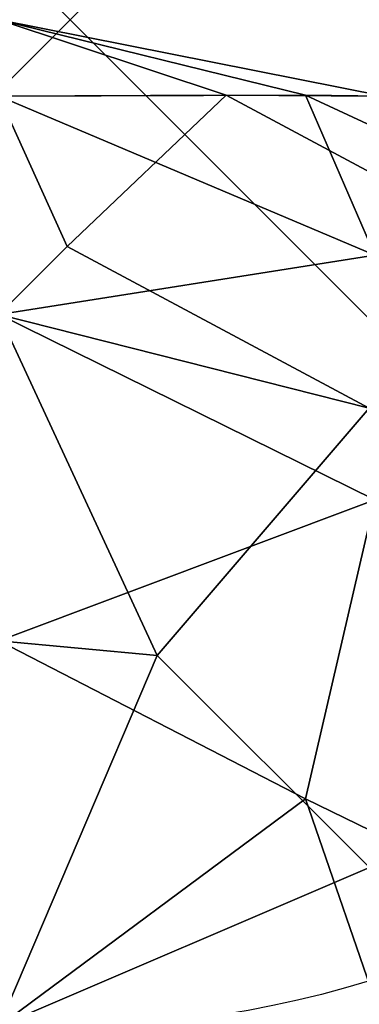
# Model space of a CAD drawing. Header units: inches. Extents: x 0 to 23, y -70 to 0.
# Tile 98 of 107: x 22.51 to 22.679, y -0.489 to 0. Entities that reach past the tile are written whole.
import ezdxf

# ---------------------------------------------------------------- set-up
doc = ezdxf.new("R2010")
doc.units = ezdxf.units.IN
doc.header["$MEASUREMENT"] = 0
doc.header["$PDMODE"] = 35
doc.header["$PDSIZE"] = 1
doc.layers.add('A-FURN-3-NODE', color=7, linetype='Continuous')
doc.layers.add('A-FURN-3-ST-BK', color=151, linetype='Continuous')

msp = doc.modelspace()

# ---------------------------------------------------------------- linework, layer by layer
at = {"layer": 'A-FURN-3-NODE'}
msp.add_point((22.53552, 0), dxfattribs=at)

# ---------------------------------------------------------------- meshes
at = {"layer": 'A-FURN-3-ST-BK'}
mesh = msp.add_polyface(dxfattribs=at)
corners = [(22.69134, -0.03807, 32.45256), (22.85355, -0.14645, 5.45256), (22.69134, -0.03807, 5.45256), (22.5, -0.00001, 32.45256), (22.5, -0.00001, 5.45256), (22.5, -3.30612, 32.84517), (22.69134, -3.28896, 32.8112), (22.5, -3.08701, 32.92534), (22.69134, -3.07819, 32.88832), (22.5, -2.85529, 32.95256), (22.69134, -2.85529, 32.9145), (22.85355, -3.05308, 32.78288), (22.85355, -0.50001, 32.80611), (22.69134, -0.50001, 32.9145), (22.5, -0.50001, 32.95256), (22.6842, -0.42125, 32.91067), (22.57875, -0.31581, 32.91067), (22.5, -0.30866, 32.9145), (22.5, -0.14645, 32.80611), (22.68411, -0.19303, 32.80166), (22.53408, -0.11262, 32.76684), (22.76144, -0.11699, 32.63949), (22.61298, -0.03742, 32.60504), (22.80697, -0.31589, 32.80166), (22.5, -0.03807, 32.6439), (22.5, -0.03807, 5.26122), (22.65248, -0.03742, 5.33958), (22.81428, -0.11262, 5.41848), (22.81428, -0.46593, 5.06518), (22.69134, -0.50001, 4.99062), (22.65248, -0.38703, 4.98997), (22.5, -0.50001, 4.95256), (22.5, -0.30866, 4.99062), (22.68693, -0.23856, 5.06954), (22.5, -0.14645, 5.09901), (22.68693, -0.11699, 5.19111), (22.8491, -0.19303, 5.26844), (22.8491, -0.31589, 5.14558), (0.5, -2.85529, 32.95256), (0.5, -0.30866, 32.9145), (0.5, -0.14645, 32.80611), (0.5, -0.03807, 32.6439), (0.5, -0.00001, 32.45256), (0.5, -0.03807, 5.26122), (0.5, -0.14645, 5.09901), (0.5, -0.30866, 4.99062), (0.5, -0.50001, 4.95256), (0.5, -3.08701, 32.92534)]
mesh.append_faces([[corners[k] for k in face] for face in [(0, 1, 2), (0, 2, 3), (3, 2, 4), (5, 6, 7), (7, 6, 8), (7, 8, 9), (9, 8, 10), (10, 8, 11), (10, 12, 13), (10, 13, 9), (9, 13, 14), (13, 15, 14), (14, 15, 16), (14, 16, 17), (17, 16, 18), (18, 16, 19), (18, 19, 20), (20, 19, 21, 22), (22, 21, 0), (15, 23, 19, 16), (13, 12, 15), (0, 3, 22), (22, 3, 24), (22, 24, 20), (20, 24, 18), (25, 4, 26), (26, 4, 2), (26, 2, 27), (28, 29, 30), (30, 29, 31), (30, 31, 32), (30, 32, 33), (33, 32, 34), (33, 34, 35), (35, 34, 25), (35, 25, 26), (35, 26, 27, 36), (33, 37, 28, 30), (9, 14, 38), (39, 14, 17), (40, 17, 18), (41, 18, 24), (42, 24, 3), (3, 4, 42), (43, 4, 25), (44, 25, 34), (45, 34, 32), (46, 32, 31), (47, 5, 7), (38, 7, 9)]])

doc.saveas('drawing.dxf')
